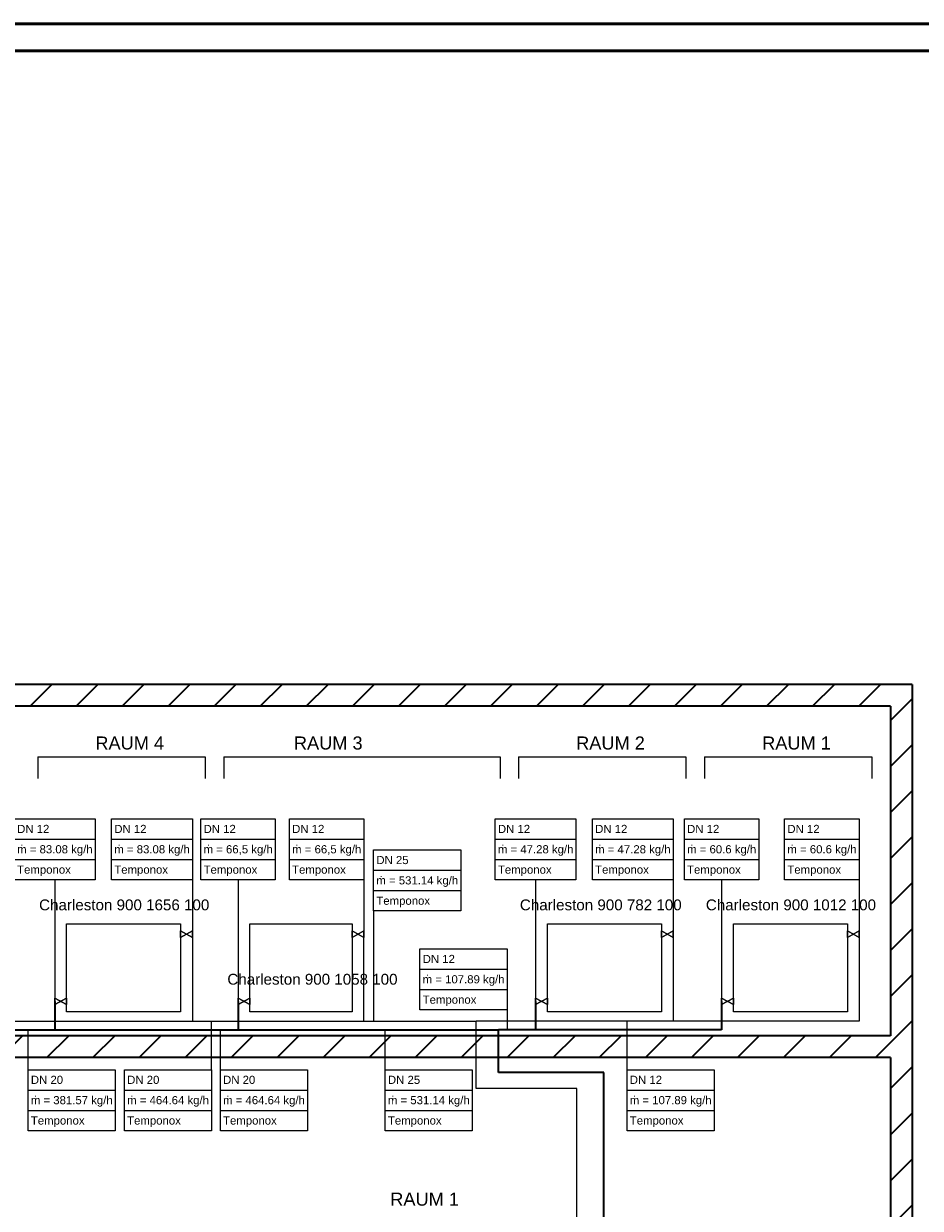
# Model space of a CAD drawing. Extents: x 635 to 1785, y -95 to 499.
# Tile 109 of 110: x 1360 to 1525, y 281 to 499. Entities that reach past the tile are written whole.
import ezdxf
from ezdxf.lldxf.tags import DXFTag

# ---------------------------------------------------------------- set-up
doc = ezdxf.new("R2010")
doc.units = 0
doc.layers.get('0').update_dxf_attribs({"lineweight": 35})
for name, color, linetype, lineweight, true_color in [('A_Wand_allgemein', 7, 'Continuous', 35, 0x585858), ('H_Ruecklauf', 5, 'Continuous', 35, 0x0000ff), ('H_Ruecklauf_Beschriftung', 5, 'Continuous', 18, 0x0000ff), ('H_Vorlauf', 1, 'Continuous', 25, 0xff0000), ('H_Vorlauf_Beschriftung', 1, 'Continuous', 18, 0xff0000), ('Heizkörper', 9, 'Continuous', 25, 0x808080), ('L_Klimageraet', 7, 'Continuous', 35, 0xababab), ('Rahmen', 7, 'Continuous', 35, 0x009900)]:
    doc.layers.add(name, color=color, linetype=linetype, lineweight=lineweight, true_color=true_color)
doc.layers.add('Raumnummerierung', color=7, linetype='Continuous', lineweight=18)
doc.layers.add('Symbole', color=7, linetype='Continuous', lineweight=13)
doc.styles.get("Standard").update_dxf_attribs({"font": 'arial.ttf'})
tags = doc.linetypes.add('fein_strichliert', pattern=[4, 1, -2, 1]).pattern_tags.tags
tags[8:9] = [DXFTag(74, 4), DXFTag(75, 0), DXFTag(340, '0'), DXFTag(46, 0.0), DXFTag(50, 0.0), DXFTag(44, 0.0), DXFTag(45, 0.0)]
tags[6:7] = [DXFTag(74, 4), DXFTag(75, 0), DXFTag(340, '0'), DXFTag(46, 0.0), DXFTag(50, 0.0), DXFTag(44, 0.0), DXFTag(45, 0.0)]
tags[4:5] = [DXFTag(74, 4), DXFTag(75, 0), DXFTag(340, '0'), DXFTag(46, 0.0), DXFTag(50, 0.0), DXFTag(44, 0.0), DXFTag(45, 0.0)]

# ---------------------------------------------------------------- blocks, each defined once
blk = doc.blocks.new('Wand-A06HSUGWNL', base_point=(1519.37, 40.91))
at = {"color": 0, "linetype": 'ByBlock', "lineweight": -2, "ltscale": 0.35}
for p, q in [((1523.37, 377.07), (1523.37, 40.91)), ((1519.37, 373.07), (1519.37, 312.29)), ((1519.37, 308.29), (1519.37, 227.36))]:
    blk.add_line(p, q, dxfattribs=at)
at = {"color": 0, "lineweight": -2}
for p, q in [((1519.37, 370.45), (1523.37, 374.45)), ((1519.37, 361.96), (1523.37, 365.96)), ((1519.37, 353.48), (1523.37, 357.48)), ((1519.37, 344.99), (1523.37, 348.99)), ((1519.37, 336.51), (1523.37, 340.51)), ((1519.37, 328.02), (1523.37, 332.02)), ((1519.37, 319.54), (1523.37, 323.54)), ((1519.37, 311.05), (1523.37, 315.05)), ((1519.37, 302.57), (1523.37, 306.57)), ((1519.37, 294.08), (1523.37, 298.08)), ((1519.37, 285.6), (1523.37, 289.6)), ((1519.37, 277.11), (1523.37, 281.11))]:
    blk.add_line(p, q, dxfattribs=at)
blk = doc.blocks.new('Wand-A06HSUHANL', base_point=(1139.1, 373.07))
at = {"color": 0, "linetype": 'ByBlock', "lineweight": -2, "ltscale": 0.35}
for p, q in [((1523.37, 377.07), (1139.1, 377.07)), ((1199.92, 373.07), (1139.1, 373.07)), ((1519.37, 373.07), (1203.92, 373.07))]:
    blk.add_line(p, q, dxfattribs=at)
at = {"color": 0, "lineweight": -2}
for p, q in [((1140.16, 373.07), (1144.16, 377.07)), ((1148.65, 373.07), (1152.65, 377.07)), ((1157.13, 373.07), (1161.13, 377.07)), ((1165.62, 373.07), (1169.62, 377.07)), ((1174.1, 373.07), (1178.1, 377.07)), ((1182.59, 373.07), (1186.59, 377.07)), ((1191.08, 373.07), (1195.08, 377.07)), ((1199.56, 373.07), (1203.56, 377.07)), ((1208.05, 373.07), (1212.05, 377.07)), ((1216.53, 373.07), (1220.53, 377.07)), ((1225.02, 373.07), (1229.02, 377.07)), ((1233.5, 373.07), (1237.5, 377.07)), ((1241.99, 373.07), (1245.99, 377.07)), ((1250.47, 373.07), (1254.47, 377.07)), ((1258.96, 373.07), (1262.96, 377.07)), ((1267.44, 373.07), (1271.44, 377.07)), ((1275.93, 373.07), (1279.93, 377.07)), ((1284.41, 373.07), (1288.41, 377.07)), ((1292.9, 373.07), (1296.9, 377.07)), ((1301.38, 373.07), (1305.38, 377.07)), ((1309.87, 373.07), (1313.87, 377.07)), ((1318.35, 373.07), (1322.35, 377.07)), ((1326.84, 373.07), (1330.84, 377.07)), ((1335.32, 373.07), (1339.32, 377.07)), ((1343.81, 373.07), (1347.81, 377.07)), ((1352.3, 373.07), (1356.3, 377.07)), ((1360.78, 373.07), (1364.78, 377.07)), ((1369.27, 373.07), (1373.27, 377.07)), ((1377.75, 373.07), (1381.75, 377.07)), ((1386.24, 373.07), (1390.24, 377.07)), ((1394.72, 373.07), (1398.72, 377.07)), ((1403.21, 373.07), (1407.21, 377.07)), ((1411.69, 373.07), (1415.69, 377.07)), ((1420.18, 373.07), (1424.18, 377.07)), ((1428.66, 373.07), (1432.66, 377.07)), ((1437.15, 373.07), (1441.15, 377.07)), ((1445.63, 373.07), (1449.63, 377.07)), ((1454.12, 373.07), (1458.12, 377.07)), ((1462.6, 373.07), (1466.6, 377.07)), ((1471.09, 373.07), (1475.09, 377.07)), ((1479.57, 373.07), (1483.57, 377.07)), ((1488.06, 373.07), (1492.06, 377.07)), ((1496.55, 373.07), (1500.55, 377.07)), ((1505.03, 373.07), (1509.03, 377.07)), ((1513.52, 373.07), (1517.52, 377.07))]:
    blk.add_line(p, q, dxfattribs=at)
blk = doc.blocks.new('Wand-A06HSUHENL', base_point=(1203.92, 308.29))
at = {"color": 0, "lineweight": -2}
for p, q in [((1203.92, 309.56), (1206.66, 312.29)), ((1211.14, 308.29), (1215.14, 312.29)), ((1219.63, 308.29), (1223.63, 312.29)), ((1228.11, 308.29), (1232.11, 312.29)), ((1236.6, 308.29), (1240.6, 312.29)), ((1245.08, 308.29), (1249.08, 312.29)), ((1253.57, 308.29), (1257.57, 312.29)), ((1262.05, 308.29), (1266.05, 312.29)), ((1270.54, 308.29), (1274.54, 312.29)), ((1279.03, 308.29), (1283.03, 312.29)), ((1287.51, 308.29), (1291.51, 312.29)), ((1296, 308.29), (1300, 312.29)), ((1304.48, 308.29), (1308.48, 312.29)), ((1312.97, 308.29), (1316.97, 312.29)), ((1321.45, 308.29), (1325.45, 312.29)), ((1329.94, 308.29), (1333.94, 312.29)), ((1338.42, 308.29), (1342.42, 312.29)), ((1346.91, 308.29), (1350.91, 312.29)), ((1355.39, 308.29), (1359.39, 312.29)), ((1363.88, 308.29), (1367.88, 312.29)), ((1372.36, 308.29), (1376.36, 312.29)), ((1380.85, 308.29), (1384.85, 312.29)), ((1389.33, 308.29), (1393.33, 312.29)), ((1397.82, 308.29), (1401.82, 312.29)), ((1406.3, 308.29), (1410.3, 312.29)), ((1414.79, 308.29), (1418.79, 312.29)), ((1423.27, 308.29), (1427.27, 312.29)), ((1431.76, 308.29), (1435.76, 312.29)), ((1440.25, 308.29), (1444.25, 312.29)), ((1448.73, 308.29), (1452.73, 312.29)), ((1457.22, 308.29), (1461.22, 312.29)), ((1465.7, 308.29), (1469.7, 312.29)), ((1474.19, 308.29), (1478.19, 312.29)), ((1482.67, 308.29), (1486.67, 312.29)), ((1491.16, 308.29), (1495.16, 312.29)), ((1499.64, 308.29), (1503.64, 312.29)), ((1508.13, 308.29), (1512.13, 312.29)), ((1516.61, 308.29), (1519.37, 311.05))]:
    blk.add_line(p, q, dxfattribs=at)
at = {"color": 0, "linetype": 'ByBlock', "lineweight": -2, "ltscale": 0.35}
for p, q in [((1519.37, 312.29), (1203.92, 312.29)), ((1519.37, 308.29), (1203.92, 308.29))]:
    blk.add_line(p, q, dxfattribs=at)
blk = doc.blocks.new('AutoCAD-Punkt-A06HSVMWNL', base_point=(1488.24, 318.66))
at = {"color": 0, "lineweight": -2}
blk.add_line((1488.24, 318.66), (1488.24, 318.66), dxfattribs=at)
blk = doc.blocks.new('AutoCAD-Punkt-A06HSVMYNL', base_point=(1488.24, 318.66))
at = {"color": 0, "lineweight": -2}
blk.add_line((1488.24, 318.66), (1488.24, 318.66), dxfattribs=at)
blk = doc.blocks.new('AutoCAD-Punkt-A06HSVN0NL', base_point=(1490.41, 318.66))
at = {"color": 0, "lineweight": -2}
blk.add_line((1490.41, 318.66), (1490.41, 318.66), dxfattribs=at)
blk = doc.blocks.new('Polygon-A06HSVN2NL', base_point=(1490.41, 316.74))
at = {"color": 0, "linetype": 'ByBlock', "lineweight": -2, "ltscale": 0.25}
for p, q in [((1490.41, 332.97), (1511.43, 332.97)), ((1490.41, 316.74), (1490.41, 332.97)), ((1511.43, 332.97), (1511.43, 316.74)), ((1511.43, 316.74), (1490.41, 316.74))]:
    blk.add_line(p, q, dxfattribs=at)
blk = doc.blocks.new('AutoCAD-Punkt-A06HSVN4NL', base_point=(1513.6, 331.05))
at = {"color": 0, "lineweight": -2}
blk.add_line((1513.6, 331.05), (1513.6, 331.05), dxfattribs=at)
blk = doc.blocks.new('AutoCAD-Punkt-A06HSVN6NL', base_point=(1513.6, 331.05))
at = {"color": 0, "lineweight": -2}
blk.add_line((1513.6, 331.05), (1513.6, 331.05), dxfattribs=at)
blk = doc.blocks.new('AutoCAD-Punkt-A06HSVN8NL', base_point=(1511.43, 331.05))
at = {"color": 0, "lineweight": -2}
blk.add_line((1511.43, 331.05), (1511.43, 331.05), dxfattribs=at)
blk = doc.blocks.new('AutoCAD-Punkt-A06HSVNANL', base_point=(1453.96, 318.66))
at = {"color": 0, "lineweight": -2}
blk.add_line((1453.96, 318.66), (1453.96, 318.66), dxfattribs=at)
blk = doc.blocks.new('AutoCAD-Punkt-A06HSVNCNL', base_point=(1453.96, 318.66))
at = {"color": 0, "lineweight": -2}
blk.add_line((1453.96, 318.66), (1453.96, 318.66), dxfattribs=at)
blk = doc.blocks.new('AutoCAD-Punkt-A06HSVNENL', base_point=(1456.12, 318.66))
at = {"color": 0, "lineweight": -2}
blk.add_line((1456.12, 318.66), (1456.12, 318.66), dxfattribs=at)
blk = doc.blocks.new('Polygon-A06HSVNGNL', base_point=(1456.12, 316.74))
at = {"color": 0, "linetype": 'ByBlock', "lineweight": -2, "ltscale": 0.25}
for p, q in [((1456.12, 332.97), (1477.14, 332.97)), ((1456.12, 316.74), (1456.12, 332.97)), ((1477.14, 332.97), (1477.14, 316.74)), ((1477.14, 316.74), (1456.12, 316.74))]:
    blk.add_line(p, q, dxfattribs=at)
blk = doc.blocks.new('AutoCAD-Punkt-A06HSVNINL', base_point=(1479.31, 331.05))
at = {"color": 0, "lineweight": -2}
blk.add_line((1479.31, 331.05), (1479.31, 331.05), dxfattribs=at)
blk = doc.blocks.new('AutoCAD-Punkt-A06HSVNKNL', base_point=(1479.31, 331.05))
at = {"color": 0, "lineweight": -2}
blk.add_line((1479.31, 331.05), (1479.31, 331.05), dxfattribs=at)
blk = doc.blocks.new('AutoCAD-Punkt-A06HSVNMNL', base_point=(1477.14, 331.05))
at = {"color": 0, "lineweight": -2}
blk.add_line((1477.14, 331.05), (1477.14, 331.05), dxfattribs=at)
blk = doc.blocks.new('AutoCAD-Punkt-A06HSVNONL', base_point=(1399.11, 318.66))
at = {"color": 0, "lineweight": -2}
blk.add_line((1399.11, 318.66), (1399.11, 318.66), dxfattribs=at)
blk = doc.blocks.new('AutoCAD-Punkt-A06HSVNQNL', base_point=(1399.11, 318.66))
at = {"color": 0, "lineweight": -2}
blk.add_line((1399.11, 318.66), (1399.11, 318.66), dxfattribs=at)
blk = doc.blocks.new('AutoCAD-Punkt-A06HSVNSNL', base_point=(1401.27, 318.66))
at = {"color": 0, "lineweight": -2}
blk.add_line((1401.27, 318.66), (1401.27, 318.66), dxfattribs=at)
blk = doc.blocks.new('AutoCAD-Punkt-A06HSVNUNL', base_point=(1422.29, 331.05))
at = {"color": 0, "lineweight": -2}
blk.add_line((1422.29, 331.05), (1422.29, 331.05), dxfattribs=at)
blk = doc.blocks.new('AutoCAD-Punkt-A06HSVNWNL', base_point=(1422.29, 331.05))
at = {"color": 0, "lineweight": -2}
blk.add_line((1422.29, 331.05), (1422.29, 331.05), dxfattribs=at)
blk = doc.blocks.new('AutoCAD-Punkt-A06HSVNYNL', base_point=(1420.12, 331.05))
at = {"color": 0, "lineweight": -2}
blk.add_line((1420.12, 331.05), (1420.12, 331.05), dxfattribs=at)
blk = doc.blocks.new('AutoCAD-Punkt-A06HSVO0NL', base_point=(1399.11, 318.66))
at = {"color": 0, "lineweight": -2}
blk.add_line((1399.11, 318.66), (1399.11, 318.66), dxfattribs=at)
blk = doc.blocks.new('AutoCAD-Punkt-A06HSVO2NL', base_point=(1399.11, 318.66))
at = {"color": 0, "lineweight": -2}
blk.add_line((1399.11, 318.66), (1399.11, 318.66), dxfattribs=at)
blk = doc.blocks.new('AutoCAD-Punkt-A06HSVO4NL', base_point=(1401.27, 318.66))
at = {"color": 0, "lineweight": -2}
blk.add_line((1401.27, 318.66), (1401.27, 318.66), dxfattribs=at)
blk = doc.blocks.new('Polygon-A06HSVO6NL', base_point=(1401.27, 316.74))
at = {"color": 0, "linetype": 'ByBlock', "lineweight": -2, "ltscale": 0.25}
for p, q in [((1401.27, 332.97), (1420.12, 332.97)), ((1401.27, 316.74), (1401.27, 332.97)), ((1420.12, 332.97), (1420.12, 316.74)), ((1420.12, 316.74), (1401.27, 316.74))]:
    blk.add_line(p, q, dxfattribs=at)
blk = doc.blocks.new('AutoCAD-Punkt-A06HSVO8NL', base_point=(1422.29, 331.05))
at = {"color": 0, "lineweight": -2}
blk.add_line((1422.29, 331.05), (1422.29, 331.05), dxfattribs=at)
blk = doc.blocks.new('AutoCAD-Punkt-A06HSVOANL', base_point=(1422.29, 331.05))
at = {"color": 0, "lineweight": -2}
blk.add_line((1422.29, 331.05), (1422.29, 331.05), dxfattribs=at)
blk = doc.blocks.new('AutoCAD-Punkt-A06HSVOCNL', base_point=(1420.12, 331.05))
at = {"color": 0, "lineweight": -2}
blk.add_line((1420.12, 331.05), (1420.12, 331.05), dxfattribs=at)
blk = doc.blocks.new('AutoCAD-Punkt-A06HSVOENL', base_point=(1365.32, 318.66))
at = {"color": 0, "lineweight": -2}
blk.add_line((1365.32, 318.66), (1365.32, 318.66), dxfattribs=at)
blk = doc.blocks.new('AutoCAD-Punkt-A06HSVOGNL', base_point=(1365.32, 318.66))
at = {"color": 0, "lineweight": -2}
blk.add_line((1365.32, 318.66), (1365.32, 318.66), dxfattribs=at)
blk = doc.blocks.new('AutoCAD-Punkt-A06HSVOINL', base_point=(1367.49, 318.66))
at = {"color": 0, "lineweight": -2}
blk.add_line((1367.49, 318.66), (1367.49, 318.66), dxfattribs=at)
blk = doc.blocks.new('Polygon-A06HSVOKNL', base_point=(1367.49, 316.74))
at = {"color": 0, "linetype": 'ByBlock', "lineweight": -2, "ltscale": 0.25}
for p, q in [((1367.49, 332.97), (1388.51, 332.97)), ((1367.49, 316.74), (1367.49, 332.97)), ((1388.51, 332.97), (1388.51, 316.74)), ((1388.51, 316.74), (1367.49, 316.74))]:
    blk.add_line(p, q, dxfattribs=at)
blk = doc.blocks.new('AutoCAD-Punkt-A06HSVOMNL', base_point=(1390.68, 331.05))
at = {"color": 0, "lineweight": -2}
blk.add_line((1390.68, 331.05), (1390.68, 331.05), dxfattribs=at)
blk = doc.blocks.new('AutoCAD-Punkt-A06HSVOONL', base_point=(1390.68, 331.05))
at = {"color": 0, "lineweight": -2}
blk.add_line((1390.68, 331.05), (1390.68, 331.05), dxfattribs=at)
blk = doc.blocks.new('AutoCAD-Punkt-A06HSVOQNL', base_point=(1388.51, 331.05))
at = {"color": 0, "lineweight": -2}
blk.add_line((1388.51, 331.05), (1388.51, 331.05), dxfattribs=at)
blk = doc.blocks.new('Bauteilbeschriftung-A06HSVQWNL', base_point=(1357.88, 318.66))
at = {"color": 0, "lineweight": -2}
for p, q in [((1357.88, 352.33), (1372.77, 352.33)), ((1357.88, 341.08), (1357.88, 352.33)), ((1372.77, 352.33), (1372.77, 341.08)), ((1357.88, 348.58), (1372.77, 348.58)), ((1357.88, 344.83), (1372.77, 344.83)), ((1372.77, 341.08), (1357.88, 341.08))]:
    blk.add_line(p, q, dxfattribs=at)
at = {"color": 0, "linetype": 'ByBlock', "lineweight": -2, "ltscale": 0.18}
blk.add_line((1365.32, 341.08), (1365.32, 318.66), dxfattribs=at)
at = {"color": 0, "linetype": 'ByBlock', "lineweight": -2, "ltscale": 0.18, "char_height": 1.5, "attachment_point": 1}
for s, insert in [('{\\fArial;DN 12}', (1358.38, 351.2)), ('{\\fArial;ṁ = 83.08 kg/h}', (1358.38, 347.45)), ('{\\fArial;Temponox}', (1358.38, 343.7))]:
    blk.add_mtext(s, dxfattribs=dict(at, insert=insert))
blk = doc.blocks.new('Bauteilbeschriftung-A06HSVQYNL', base_point=(1375.79, 331.05))
at = {"color": 0, "lineweight": -2}
for p, q in [((1375.79, 352.33), (1390.68, 352.33)), ((1375.79, 341.08), (1375.79, 352.33)), ((1390.68, 352.33), (1390.68, 341.08)), ((1375.79, 348.58), (1390.68, 348.58)), ((1375.79, 344.83), (1390.68, 344.83)), ((1390.68, 341.08), (1375.79, 341.08))]:
    blk.add_line(p, q, dxfattribs=at)
at = {"color": 0, "linetype": 'ByBlock', "lineweight": -2, "ltscale": 0.18}
blk.add_line((1390.68, 341.08), (1390.68, 331.05), dxfattribs=at)
at = {"color": 0, "linetype": 'ByBlock', "lineweight": -2, "ltscale": 0.18, "char_height": 1.5, "attachment_point": 1}
for s, insert in [('{\\fArial;DN 12}', (1376.29, 351.2)), ('{\\fArial;ṁ = 83.08 kg/h}', (1376.29, 347.45)), ('{\\fArial;Temponox}', (1376.29, 343.7))]:
    blk.add_mtext(s, dxfattribs=dict(at, insert=insert))
blk = doc.blocks.new('Bauteilbeschriftung-A06HSVR0NL', base_point=(1392.25, 319.26))
at = {"color": 0, "lineweight": -2}
for p, q in [((1392.25, 352.33), (1405.97, 352.33)), ((1392.25, 341.08), (1392.25, 352.33)), ((1405.97, 352.33), (1405.97, 341.08)), ((1392.25, 348.58), (1405.97, 348.58)), ((1392.25, 344.83), (1405.97, 344.83)), ((1405.97, 341.08), (1392.25, 341.08))]:
    blk.add_line(p, q, dxfattribs=at)
at = {"color": 0, "linetype": 'ByBlock', "lineweight": -2, "ltscale": 0.18}
blk.add_line((1399.11, 341.08), (1399.11, 319.26), dxfattribs=at)
at = {"color": 0, "linetype": 'ByBlock', "lineweight": -2, "ltscale": 0.18, "char_height": 1.5, "attachment_point": 1}
for s, insert in [('{\\fArial;DN 12}', (1392.75, 351.2)), ('{\\fArial;ṁ = 66,5 kg/h}', (1392.75, 347.45)), ('{\\fArial;Temponox}', (1392.75, 343.7))]:
    blk.add_mtext(s, dxfattribs=dict(at, insert=insert))
blk = doc.blocks.new('Bauteilbeschriftung-A06HSVR2NL', base_point=(1408.57, 331.05))
at = {"color": 0, "lineweight": -2}
for p, q in [((1408.57, 352.33), (1422.29, 352.33)), ((1408.57, 341.08), (1408.57, 352.33)), ((1422.29, 352.33), (1422.29, 341.08)), ((1408.57, 348.58), (1422.29, 348.58)), ((1408.57, 344.83), (1422.29, 344.83)), ((1422.29, 341.08), (1408.57, 341.08))]:
    blk.add_line(p, q, dxfattribs=at)
at = {"color": 0, "linetype": 'ByBlock', "lineweight": -2, "ltscale": 0.18}
blk.add_line((1422.29, 341.08), (1422.29, 331.05), dxfattribs=at)
at = {"color": 0, "linetype": 'ByBlock', "lineweight": -2, "ltscale": 0.18, "char_height": 1.5, "attachment_point": 1}
for s, insert in [('{\\fArial;DN 12}', (1409.07, 351.2)), ('{\\fArial;ṁ = 66,5 kg/h}', (1409.07, 347.45)), ('{\\fArial;Temponox}', (1409.07, 343.7))]:
    blk.add_mtext(s, dxfattribs=dict(at, insert=insert))
blk = doc.blocks.new('Bauteilbeschriftung-A06HSVR8NL', base_point=(1446.51, 318.66))
at = {"color": 0, "lineweight": -2}
for p, q in [((1446.51, 352.33), (1461.4, 352.33)), ((1446.51, 341.08), (1446.51, 352.33)), ((1461.4, 352.33), (1461.4, 341.08)), ((1446.51, 348.58), (1461.4, 348.58)), ((1446.51, 344.83), (1461.4, 344.83)), ((1461.4, 341.08), (1446.51, 341.08))]:
    blk.add_line(p, q, dxfattribs=at)
at = {"color": 0, "linetype": 'ByBlock', "lineweight": -2, "ltscale": 0.18}
blk.add_line((1453.96, 341.08), (1453.96, 318.66), dxfattribs=at)
at = {"color": 0, "linetype": 'ByBlock', "lineweight": -2, "ltscale": 0.18, "char_height": 1.5, "attachment_point": 1}
for s, insert in [('{\\fArial;DN 12}', (1447.01, 351.2)), ('{\\fArial;ṁ = 47.28 kg/h}', (1447.01, 347.45)), ('{\\fArial;Temponox}', (1447.01, 343.7))]:
    blk.add_mtext(s, dxfattribs=dict(at, insert=insert))
blk = doc.blocks.new('Bauteilbeschriftung-A06HSVRANL', base_point=(1464.43, 331.05))
at = {"color": 0, "lineweight": -2}
for p, q in [((1464.43, 352.33), (1479.31, 352.33)), ((1464.43, 341.08), (1464.43, 352.33)), ((1479.31, 352.33), (1479.31, 341.08)), ((1464.43, 348.58), (1479.31, 348.58)), ((1464.43, 344.83), (1479.31, 344.83)), ((1479.31, 341.08), (1464.43, 341.08))]:
    blk.add_line(p, q, dxfattribs=at)
at = {"color": 0, "linetype": 'ByBlock', "lineweight": -2, "ltscale": 0.18}
blk.add_line((1479.31, 341.08), (1479.31, 331.05), dxfattribs=at)
at = {"color": 0, "linetype": 'ByBlock', "lineweight": -2, "ltscale": 0.18, "char_height": 1.5, "attachment_point": 1}
for s, insert in [('{\\fArial;DN 12}', (1464.93, 351.2)), ('{\\fArial;ṁ = 47.28 kg/h}', (1464.93, 347.45)), ('{\\fArial;Temponox}', (1464.93, 343.7))]:
    blk.add_mtext(s, dxfattribs=dict(at, insert=insert))
blk = doc.blocks.new('Bauteilbeschriftung-A06HSVRCNL', base_point=(1481.38, 318.66))
at = {"color": 0, "lineweight": -2}
for p, q in [((1481.38, 352.33), (1495.1, 352.33)), ((1481.38, 341.08), (1481.38, 352.33)), ((1495.1, 352.33), (1495.1, 341.08)), ((1481.38, 348.58), (1495.1, 348.58)), ((1481.38, 344.83), (1495.1, 344.83)), ((1495.1, 341.08), (1481.38, 341.08))]:
    blk.add_line(p, q, dxfattribs=at)
at = {"color": 0, "linetype": 'ByBlock', "lineweight": -2, "ltscale": 0.18}
blk.add_line((1488.24, 341.08), (1488.24, 318.66), dxfattribs=at)
at = {"color": 0, "linetype": 'ByBlock', "lineweight": -2, "ltscale": 0.18, "char_height": 1.5, "attachment_point": 1}
for s, insert in [('{\\fArial;DN 12}', (1481.88, 351.2)), ('{\\fArial;ṁ = 60.6 kg/h}', (1481.88, 347.45)), ('{\\fArial;Temponox}', (1481.88, 343.7))]:
    blk.add_mtext(s, dxfattribs=dict(at, insert=insert))
blk = doc.blocks.new('Bauteilbeschriftung-A06HSVRENL', base_point=(1499.87, 331.05))
at = {"color": 0, "lineweight": -2}
for p, q in [((1499.87, 352.33), (1513.6, 352.33)), ((1499.87, 341.08), (1499.87, 352.33)), ((1513.6, 352.33), (1513.6, 341.08)), ((1499.87, 348.58), (1513.6, 348.58)), ((1499.87, 344.83), (1513.6, 344.83)), ((1513.6, 341.08), (1499.87, 341.08))]:
    blk.add_line(p, q, dxfattribs=at)
at = {"color": 0, "linetype": 'ByBlock', "lineweight": -2, "ltscale": 0.18}
blk.add_line((1513.6, 341.08), (1513.6, 331.05), dxfattribs=at)
at = {"color": 0, "linetype": 'ByBlock', "lineweight": -2, "ltscale": 0.18, "char_height": 1.5, "attachment_point": 1}
for s, insert in [('{\\fArial;DN 12}', (1500.37, 351.2)), ('{\\fArial;ṁ = 60.6 kg/h}', (1500.37, 347.45)), ('{\\fArial;Temponox}', (1500.37, 343.7))]:
    blk.add_mtext(s, dxfattribs=dict(at, insert=insert))
blk = doc.blocks.new('Bauteilbeschriftung-A06HSVRGNL', base_point=(1470.82, 294.82))
at = {"color": 0, "linetype": 'ByBlock', "lineweight": -2, "ltscale": 0.18}
blk.add_line((1470.82, 300.45), (1470.82, 315.04), dxfattribs=at)
at = {"color": 0, "lineweight": -2}
for p, q in [((1470.82, 306.07), (1486.87, 306.07)), ((1470.82, 294.82), (1470.82, 306.07)), ((1486.87, 306.07), (1486.87, 294.82)), ((1470.82, 302.32), (1486.87, 302.32)), ((1470.82, 298.57), (1486.87, 298.57)), ((1486.87, 294.82), (1470.82, 294.82))]:
    blk.add_line(p, q, dxfattribs=at)
at = {"color": 0, "linetype": 'ByBlock', "lineweight": -2, "ltscale": 0.18, "char_height": 1.5, "attachment_point": 1}
for s, insert in [('{\\fArial;DN 12}', (1471.32, 304.95)), ('{\\fArial;ṁ = 107.89 kg/h}', (1471.32, 301.2)), ('{\\fArial;Temponox}', (1471.32, 297.45))]:
    blk.add_mtext(s, dxfattribs=dict(at, insert=insert))
blk = doc.blocks.new('Bauteilbeschriftung-A06HSVRINL', base_point=(1432.64, 313.41))
at = {"color": 0, "lineweight": -2}
for p, q in [((1432.64, 328.36), (1448.69, 328.36)), ((1432.64, 317.11), (1432.64, 328.36)), ((1448.69, 328.36), (1448.69, 317.11)), ((1432.64, 324.61), (1448.69, 324.61)), ((1432.64, 320.86), (1448.69, 320.86)), ((1448.69, 317.11), (1432.64, 317.11))]:
    blk.add_line(p, q, dxfattribs=at)
at = {"color": 0, "linetype": 'ByBlock', "lineweight": -2, "ltscale": 0.18}
blk.add_line((1448.69, 322.73), (1448.69, 313.41), dxfattribs=at)
at = {"color": 0, "linetype": 'ByBlock', "lineweight": -2, "ltscale": 0.18, "char_height": 1.5, "attachment_point": 1}
for s, insert in [('{\\fArial;DN 12}', (1433.14, 327.23)), ('{\\fArial;ṁ = 107.89 kg/h}', (1433.14, 323.48)), ('{\\fArial;Temponox}', (1433.14, 319.73))]:
    blk.add_mtext(s, dxfattribs=dict(at, insert=insert))
blk = doc.blocks.new('Bauteilbeschriftung-A06HSVRKNL', base_point=(1426.23, 294.82))
at = {"color": 0, "linetype": 'ByBlock', "lineweight": -2, "ltscale": 0.18}
blk.add_line((1426.23, 306.07), (1426.23, 313.41), dxfattribs=at)
at = {"color": 0, "lineweight": -2}
for p, q in [((1426.23, 306.07), (1442.28, 306.07)), ((1426.23, 294.82), (1426.23, 306.07)), ((1442.28, 306.07), (1442.28, 294.82)), ((1426.23, 302.32), (1442.28, 302.32)), ((1426.23, 298.57), (1442.28, 298.57)), ((1442.28, 294.82), (1426.23, 294.82))]:
    blk.add_line(p, q, dxfattribs=at)
at = {"color": 0, "linetype": 'ByBlock', "lineweight": -2, "ltscale": 0.18, "char_height": 1.5, "attachment_point": 1}
for s, insert in [('{\\fArial;DN 25}', (1426.73, 304.95)), ('{\\fArial;ṁ = 531.14 kg/h}', (1426.73, 301.2)), ('{\\fArial;Temponox}', (1426.73, 297.45))]:
    blk.add_mtext(s, dxfattribs=dict(at, insert=insert))
blk = doc.blocks.new('Bauteilbeschriftung-A06HSVRSNL', base_point=(1360.41, 294.82))
at = {"color": 0, "linetype": 'ByBlock', "lineweight": -2, "ltscale": 0.18}
blk.add_line((1360.41, 300.45), (1360.41, 313.41), dxfattribs=at)
at = {"color": 0, "lineweight": -2}
for p, q in [((1360.41, 306.07), (1376.46, 306.07)), ((1360.41, 294.82), (1360.41, 306.07)), ((1376.46, 306.07), (1376.46, 294.82)), ((1360.41, 302.32), (1376.46, 302.32)), ((1360.41, 298.57), (1376.46, 298.57)), ((1376.46, 294.82), (1360.41, 294.82))]:
    blk.add_line(p, q, dxfattribs=at)
at = {"color": 0, "linetype": 'ByBlock', "lineweight": -2, "ltscale": 0.18, "char_height": 1.5, "attachment_point": 1}
for s, insert in [('{\\fArial;DN 20}', (1360.91, 304.95)), ('{\\fArial;ṁ = 381.57 kg/h}', (1360.91, 301.2)), ('{\\fArial;Temponox}', (1360.91, 297.45))]:
    blk.add_mtext(s, dxfattribs=dict(at, insert=insert))
blk = doc.blocks.new('Bauteilbeschriftung-A06HSVRUNL', base_point=(1378.16, 294.82))
at = {"color": 0, "linetype": 'ByBlock', "lineweight": -2, "ltscale": 0.18}
blk.add_line((1394.21, 306.07), (1394.21, 315.04), dxfattribs=at)
at = {"color": 0, "lineweight": -2}
for p, q in [((1378.16, 306.07), (1394.21, 306.07)), ((1378.16, 294.82), (1378.16, 306.07)), ((1394.21, 306.07), (1394.21, 294.82)), ((1378.16, 302.32), (1394.21, 302.32)), ((1378.16, 298.57), (1394.21, 298.57)), ((1394.21, 294.82), (1378.16, 294.82))]:
    blk.add_line(p, q, dxfattribs=at)
at = {"color": 0, "linetype": 'ByBlock', "lineweight": -2, "ltscale": 0.18, "char_height": 1.5, "attachment_point": 1}
for s, insert in [('{\\fArial;DN 20}', (1378.66, 304.95)), ('{\\fArial;ṁ = 464.64 kg/h}', (1378.66, 301.2)), ('{\\fArial;Temponox}', (1378.66, 297.45))]:
    blk.add_mtext(s, dxfattribs=dict(at, insert=insert))
blk = doc.blocks.new('Bauteilbeschriftung-A06HSVRWNL', base_point=(1395.84, 294.82))
at = {"color": 0, "linetype": 'ByBlock', "lineweight": -2, "ltscale": 0.18}
blk.add_line((1395.84, 300.45), (1395.84, 313.41), dxfattribs=at)
at = {"color": 0, "lineweight": -2}
for p, q in [((1395.84, 306.07), (1411.9, 306.07)), ((1395.84, 294.82), (1395.84, 306.07)), ((1411.9, 306.07), (1411.9, 294.82)), ((1395.84, 302.32), (1411.9, 302.32)), ((1395.84, 298.57), (1411.9, 298.57)), ((1411.9, 294.82), (1395.84, 294.82))]:
    blk.add_line(p, q, dxfattribs=at)
at = {"color": 0, "linetype": 'ByBlock', "lineweight": -2, "ltscale": 0.18, "char_height": 1.5, "attachment_point": 1}
for s, insert in [('{\\fArial;DN 20}', (1396.34, 304.95)), ('{\\fArial;ṁ = 464.64 kg/h}', (1396.34, 301.2)), ('{\\fArial;Temponox}', (1396.34, 297.45))]:
    blk.add_mtext(s, dxfattribs=dict(at, insert=insert))
blk = doc.blocks.new('Bauteilbeschriftung-A06HSVRYNL', base_point=(1424.1, 315.04))
at = {"color": 0, "lineweight": -2}
for p, q in [((1424.1, 346.59), (1440.15, 346.59)), ((1424.1, 335.34), (1424.1, 346.59)), ((1440.15, 346.59), (1440.15, 335.34)), ((1424.1, 342.84), (1440.15, 342.84)), ((1424.1, 339.09), (1440.15, 339.09)), ((1440.15, 335.34), (1424.1, 335.34))]:
    blk.add_line(p, q, dxfattribs=at)
at = {"color": 0, "linetype": 'ByBlock', "lineweight": -2, "ltscale": 0.18}
blk.add_line((1424.1, 335.34), (1424.1, 315.04), dxfattribs=at)
at = {"color": 0, "linetype": 'ByBlock', "lineweight": -2, "ltscale": 0.18, "char_height": 1.5, "attachment_point": 1}
for s, insert in [('{\\fArial;DN 25}', (1424.6, 345.47)), ('{\\fArial;ṁ = 531.14 kg/h}', (1424.6, 341.72)), ('{\\fArial;Temponox}', (1424.6, 337.97))]:
    blk.add_mtext(s, dxfattribs=dict(at, insert=insert))
blk = doc.blocks.new('Teilstrecke-A06HSVXGNL', base_point=(1442.84, 66.39))
at = {"color": 0, "linetype": 'ByBlock', "lineweight": -2, "ltscale": 0.25}
for p, q in [((1442.99, 302.57), (1442.99, 315.04)), ((1461.54, 302.57), (1442.99, 302.57)), ((1461.54, 73.7), (1461.54, 302.57))]:
    blk.add_line(p, q, dxfattribs=at)
blk = doc.blocks.new('Teilstrecke-A06HSVYGNL', base_point=(1446.96, 65.51))
at = {"color": 0, "linetype": 'ByBlock', "lineweight": -2, "ltscale": 0.35}
for p, q in [((1447.11, 305.57), (1447.11, 313.41)), ((1466.54, 305.57), (1447.11, 305.57)), ((1466.54, 73.7), (1466.54, 305.57))]:
    blk.add_line(p, q, dxfattribs=at)

msp = doc.modelspace()

# ---------------------------------------------------------------- linework, layer by layer
at = {"layer": 'H_Ruecklauf', "linetype": 'fein_strichliert', "ltscale": 0.35}
for p, q in [((1365.32, 318.66), (1365.32, 313.41)), ((1399.11, 318.66), (1399.11, 313.41)), ((1399.11, 318.66), (1399.11, 313.41)), ((1453.96, 318.66), (1453.96, 313.41)), ((1488.24, 318.66), (1488.24, 313.41)), ((1214.85, 313.41), (1447.11, 313.41)), ((1488.24, 313.41), (1447.11, 313.41))]:
    msp.add_line(p, q, dxfattribs=at)
at = {"layer": 'H_Vorlauf', "ltscale": 0.25}
for p, q in [((1390.68, 331.05), (1390.68, 315.04)), ((1422.29, 315.04), (1422.29, 331.05)), ((1422.29, 315.04), (1422.29, 331.05)), ((1479.31, 331.05), (1479.31, 315.04)), ((1513.6, 331.05), (1513.6, 315.04)), ((1240.21, 315.04), (1442.99, 315.04)), ((1513.6, 315.04), (1442.99, 315.04))]:
    msp.add_line(p, q, dxfattribs=at)
at = {"layer": 'Rahmen', "lineweight": 50, "ltscale": 0.5}
for points in [[(1785.06, -95.11), (1785.06, 498.89), (635.06, 498.89), (635.06, -95.11), (1435.06, -95.11), (1685.06, -95.11), (1785.06, -95.11)], [(1780.06, -90.11), (1780.06, 493.89), (660.06, 493.89), (660.06, -90.11), (1430.06, -90.11), (1680.06, -90.11), (1780.06, -90.11)]]:
    msp.add_lwpolyline(points, close=True, dxfattribs=at)
at = {"layer": 'Raumnummerierung', "ltscale": 0.18}
for p, q in [((1362.18, 363.76), (1393.05, 363.76)), ((1362.18, 363.76), (1362.18, 359.76)), ((1393.05, 363.76), (1393.05, 359.76)), ((1396.47, 363.76), (1447.4, 363.76)), ((1396.47, 363.76), (1396.47, 359.76)), ((1447.4, 363.76), (1447.4, 359.76)), ((1450.82, 363.76), (1481.68, 363.76)), ((1450.82, 363.76), (1450.82, 359.76)), ((1481.68, 363.76), (1481.68, 359.76)), ((1485.1, 363.76), (1515.97, 363.76)), ((1485.1, 363.76), (1485.1, 359.76)), ((1515.97, 363.76), (1515.97, 359.76))]:
    msp.add_line(p, q, dxfattribs=at)
at = {"layer": 'Symbole', "color": 7, "linetype": 'Continuous', "ltscale": 0.00793}
for p, q in [((1390.68, 330.45), (1388.51, 331.65)), ((1388.51, 331.65), (1388.51, 331.65)), ((1388.51, 331.65), (1390.68, 330.45)), ((1388.51, 330.45), (1390.68, 331.65)), ((1390.68, 331.65), (1388.51, 330.45)), ((1388.51, 331.65), (1388.51, 330.45)), ((1388.51, 330.45), (1388.51, 331.65)), ((1388.51, 331.65), (1388.51, 331.65)), ((1388.51, 330.45), (1388.51, 330.45)), ((1388.51, 330.45), (1388.51, 330.45)), ((1390.68, 331.65), (1390.68, 330.45)), ((1390.68, 330.45), (1390.68, 331.65)), ((1390.68, 331.65), (1390.68, 331.65)), ((1390.68, 331.65), (1390.68, 331.65)), ((1390.68, 330.45), (1390.68, 330.45)), ((1390.68, 330.45), (1390.68, 330.45)), ((1422.29, 330.45), (1420.12, 331.65)), ((1420.12, 331.65), (1420.12, 331.65)), ((1420.12, 331.65), (1422.29, 330.45)), ((1420.12, 330.45), (1422.29, 331.65)), ((1422.29, 331.65), (1420.12, 330.45)), ((1420.12, 331.65), (1420.12, 330.45)), ((1420.12, 330.45), (1420.12, 331.65)), ((1420.12, 331.65), (1420.12, 331.65)), ((1422.29, 330.45), (1420.12, 331.65)), ((1420.12, 331.65), (1420.12, 331.65)), ((1420.12, 331.65), (1422.29, 330.45)), ((1420.12, 330.45), (1422.29, 331.65)), ((1422.29, 331.65), (1420.12, 330.45)), ((1420.12, 331.65), (1420.12, 330.45)), ((1420.12, 330.45), (1420.12, 331.65)), ((1420.12, 331.65), (1420.12, 331.65)), ((1420.12, 330.45), (1420.12, 330.45)), ((1420.12, 330.45), (1420.12, 330.45)), ((1420.12, 330.45), (1420.12, 330.45)), ((1420.12, 330.45), (1420.12, 330.45)), ((1422.29, 331.65), (1422.29, 330.45)), ((1422.29, 330.45), (1422.29, 331.65)), ((1422.29, 331.65), (1422.29, 331.65)), ((1422.29, 331.65), (1422.29, 331.65)), ((1422.29, 331.65), (1422.29, 330.45)), ((1422.29, 330.45), (1422.29, 331.65)), ((1422.29, 331.65), (1422.29, 331.65)), ((1422.29, 331.65), (1422.29, 331.65)), ((1422.29, 330.45), (1422.29, 330.45)), ((1422.29, 330.45), (1422.29, 330.45)), ((1422.29, 330.45), (1422.29, 330.45)), ((1422.29, 330.45), (1422.29, 330.45)), ((1479.31, 330.45), (1477.14, 331.65)), ((1477.14, 331.65), (1477.14, 331.65)), ((1477.14, 331.65), (1479.31, 330.45)), ((1477.14, 330.45), (1479.31, 331.65)), ((1479.31, 331.65), (1477.14, 330.45)), ((1477.14, 331.65), (1477.14, 330.45)), ((1477.14, 330.45), (1477.14, 331.65)), ((1477.14, 331.65), (1477.14, 331.65)), ((1477.14, 330.45), (1477.14, 330.45)), ((1477.14, 330.45), (1477.14, 330.45)), ((1479.31, 331.65), (1479.31, 330.45)), ((1479.31, 330.45), (1479.31, 331.65)), ((1479.31, 331.65), (1479.31, 331.65)), ((1479.31, 331.65), (1479.31, 331.65)), ((1479.31, 330.45), (1479.31, 330.45)), ((1479.31, 330.45), (1479.31, 330.45)), ((1513.6, 330.45), (1511.43, 331.65)), ((1511.43, 331.65), (1511.43, 331.65)), ((1511.43, 331.65), (1513.6, 330.45)), ((1511.43, 330.45), (1513.6, 331.65)), ((1513.6, 331.65), (1511.43, 330.45)), ((1511.43, 331.65), (1511.43, 330.45)), ((1511.43, 330.45), (1511.43, 331.65)), ((1511.43, 331.65), (1511.43, 331.65)), ((1511.43, 330.45), (1511.43, 330.45)), ((1511.43, 330.45), (1511.43, 330.45)), ((1513.6, 331.65), (1513.6, 330.45)), ((1513.6, 330.45), (1513.6, 331.65)), ((1513.6, 331.65), (1513.6, 331.65)), ((1513.6, 331.65), (1513.6, 331.65)), ((1513.6, 330.45), (1513.6, 330.45)), ((1513.6, 330.45), (1513.6, 330.45)), ((1365.32, 318.06), (1365.32, 319.26)), ((1365.32, 319.26), (1365.32, 319.26)), ((1365.32, 319.26), (1365.32, 318.06)), ((1365.32, 319.26), (1367.49, 318.06)), ((1367.49, 318.06), (1365.32, 319.26)), ((1365.32, 319.26), (1365.32, 319.26)), ((1367.49, 319.26), (1365.32, 318.06)), ((1365.32, 318.06), (1367.49, 319.26)), ((1367.49, 318.06), (1367.49, 319.26)), ((1367.49, 319.26), (1367.49, 319.26)), ((1367.49, 319.26), (1367.49, 318.06)), ((1367.49, 319.26), (1367.49, 319.26)), ((1399.11, 318.06), (1399.11, 319.26)), ((1399.11, 319.26), (1399.11, 319.26)), ((1399.11, 319.26), (1399.11, 318.06)), ((1399.11, 319.26), (1401.27, 318.06)), ((1401.27, 318.06), (1399.11, 319.26)), ((1399.11, 319.26), (1399.11, 319.26)), ((1401.27, 319.26), (1399.11, 318.06)), ((1399.11, 318.06), (1401.27, 319.26)), ((1399.11, 318.06), (1399.11, 319.26)), ((1399.11, 319.26), (1399.11, 319.26)), ((1399.11, 319.26), (1399.11, 318.06)), ((1399.11, 319.26), (1401.27, 318.06)), ((1401.27, 318.06), (1399.11, 319.26)), ((1399.11, 319.26), (1399.11, 319.26)), ((1401.27, 319.26), (1399.11, 318.06)), ((1399.11, 318.06), (1401.27, 319.26)), ((1401.27, 318.06), (1401.27, 319.26)), ((1401.27, 319.26), (1401.27, 319.26)), ((1401.27, 319.26), (1401.27, 318.06)), ((1401.27, 319.26), (1401.27, 319.26)), ((1401.27, 318.06), (1401.27, 319.26)), ((1401.27, 319.26), (1401.27, 319.26)), ((1401.27, 319.26), (1401.27, 318.06)), ((1401.27, 319.26), (1401.27, 319.26)), ((1453.96, 318.06), (1453.96, 319.26)), ((1453.96, 319.26), (1453.96, 319.26)), ((1453.96, 319.26), (1453.96, 318.06)), ((1453.96, 319.26), (1456.12, 318.06)), ((1456.12, 318.06), (1453.96, 319.26)), ((1453.96, 319.26), (1453.96, 319.26)), ((1456.12, 319.26), (1453.96, 318.06)), ((1453.96, 318.06), (1456.12, 319.26)), ((1456.12, 318.06), (1456.12, 319.26)), ((1456.12, 319.26), (1456.12, 319.26)), ((1456.12, 319.26), (1456.12, 318.06)), ((1456.12, 319.26), (1456.12, 319.26)), ((1488.24, 318.06), (1488.24, 319.26)), ((1488.24, 319.26), (1488.24, 319.26)), ((1488.24, 319.26), (1488.24, 318.06)), ((1488.24, 319.26), (1490.41, 318.06)), ((1490.41, 318.06), (1488.24, 319.26)), ((1488.24, 319.26), (1488.24, 319.26)), ((1490.41, 319.26), (1488.24, 318.06)), ((1488.24, 318.06), (1490.41, 319.26)), ((1490.41, 318.06), (1490.41, 319.26)), ((1490.41, 319.26), (1490.41, 319.26)), ((1490.41, 319.26), (1490.41, 318.06)), ((1490.41, 319.26), (1490.41, 319.26)), ((1365.32, 318.06), (1365.32, 318.06)), ((1365.32, 318.06), (1365.32, 318.06)), ((1367.49, 318.06), (1367.49, 318.06)), ((1367.49, 318.06), (1367.49, 318.06)), ((1399.11, 318.06), (1399.11, 318.06)), ((1399.11, 318.06), (1399.11, 318.06)), ((1399.11, 318.06), (1399.11, 318.06)), ((1399.11, 318.06), (1399.11, 318.06)), ((1401.27, 318.06), (1401.27, 318.06)), ((1401.27, 318.06), (1401.27, 318.06)), ((1401.27, 318.06), (1401.27, 318.06)), ((1401.27, 318.06), (1401.27, 318.06)), ((1453.96, 318.06), (1453.96, 318.06)), ((1453.96, 318.06), (1453.96, 318.06)), ((1456.12, 318.06), (1456.12, 318.06)), ((1456.12, 318.06), (1456.12, 318.06)), ((1488.24, 318.06), (1488.24, 318.06)), ((1488.24, 318.06), (1488.24, 318.06)), ((1490.41, 318.06), (1490.41, 318.06)), ((1490.41, 318.06), (1490.41, 318.06))]:
    msp.add_line(p, q, dxfattribs=at)

# ---------------------------------------------------------------- block references
at = {"layer": 'A_Wand_allgemein', "ltscale": 0.35}
for name, p in [('Wand-A06HSUHANL', (1139.1, 373.07)), ('Wand-A06HSUGWNL', (1519.37, 40.91)), ('Wand-A06HSUHENL', (1203.92, 308.29))]:
    msp.add_blockref(name, p, dxfattribs=at)
at = {"layer": 'H_Ruecklauf', "linetype": 'fein_strichliert', "ltscale": 0.35}
msp.add_blockref('Teilstrecke-A06HSVYGNL', (1446.96, 65.51), dxfattribs=at)
at = {"layer": 'H_Ruecklauf_Beschriftung', "ltscale": 0.18}
for name, p in [('Bauteilbeschriftung-A06HSVQWNL', (1357.88, 318.66)), ('Bauteilbeschriftung-A06HSVR0NL', (1392.25, 319.26)), ('Bauteilbeschriftung-A06HSVR8NL', (1446.51, 318.66)), ('Bauteilbeschriftung-A06HSVRCNL', (1481.38, 318.66)), ('Bauteilbeschriftung-A06HSVRINL', (1432.64, 313.41)), ('Bauteilbeschriftung-A06HSVRSNL', (1360.41, 294.82)), ('Bauteilbeschriftung-A06HSVRWNL', (1395.84, 294.82)), ('Bauteilbeschriftung-A06HSVRKNL', (1426.23, 294.82))]:
    msp.add_blockref(name, p, dxfattribs=at)
at = {"layer": 'H_Vorlauf', "ltscale": 0.25}
msp.add_blockref('Teilstrecke-A06HSVXGNL', (1442.84, 66.39), dxfattribs=at)
at = {"layer": 'H_Vorlauf_Beschriftung', "ltscale": 0.18}
for name, p in [('Bauteilbeschriftung-A06HSVQYNL', (1375.79, 331.05)), ('Bauteilbeschriftung-A06HSVR2NL', (1408.57, 331.05)), ('Bauteilbeschriftung-A06HSVRANL', (1464.43, 331.05)), ('Bauteilbeschriftung-A06HSVRENL', (1499.87, 331.05)), ('Bauteilbeschriftung-A06HSVRYNL', (1424.1, 315.04)), ('Bauteilbeschriftung-A06HSVRUNL', (1378.16, 294.82)), ('Bauteilbeschriftung-A06HSVRGNL', (1470.82, 294.82))]:
    msp.add_blockref(name, p, dxfattribs=at)
at = {"layer": 'Heizkörper', "ltscale": 0.25}
for name, p in [('Polygon-A06HSVOKNL', (1367.49, 316.74)), ('Polygon-A06HSVO6NL', (1401.27, 316.74)), ('Polygon-A06HSVNGNL', (1456.12, 316.74)), ('Polygon-A06HSVN2NL', (1490.41, 316.74))]:
    msp.add_blockref(name, p, dxfattribs=at)
at = {"layer": 'Symbole', "color": 7, "linetype": 'Continuous', "ltscale": 0.0195}
for name, p in [('AutoCAD-Punkt-A06HSVOQNL', (1388.51, 331.05)), ('AutoCAD-Punkt-A06HSVOONL', (1390.68, 331.05)), ('AutoCAD-Punkt-A06HSVNYNL', (1420.12, 331.05)), ('AutoCAD-Punkt-A06HSVOCNL', (1420.12, 331.05)), ('AutoCAD-Punkt-A06HSVNWNL', (1422.29, 331.05)), ('AutoCAD-Punkt-A06HSVOANL', (1422.29, 331.05)), ('AutoCAD-Punkt-A06HSVNMNL', (1477.14, 331.05)), ('AutoCAD-Punkt-A06HSVNKNL', (1479.31, 331.05)), ('AutoCAD-Punkt-A06HSVN8NL', (1511.43, 331.05)), ('AutoCAD-Punkt-A06HSVN6NL', (1513.6, 331.05)), ('AutoCAD-Punkt-A06HSVOGNL', (1365.32, 318.66)), ('AutoCAD-Punkt-A06HSVOINL', (1367.49, 318.66)), ('AutoCAD-Punkt-A06HSVNQNL', (1399.11, 318.66)), ('AutoCAD-Punkt-A06HSVO2NL', (1399.11, 318.66)), ('AutoCAD-Punkt-A06HSVNSNL', (1401.27, 318.66)), ('AutoCAD-Punkt-A06HSVO4NL', (1401.27, 318.66)), ('AutoCAD-Punkt-A06HSVNCNL', (1453.96, 318.66)), ('AutoCAD-Punkt-A06HSVNENL', (1456.12, 318.66)), ('AutoCAD-Punkt-A06HSVMYNL', (1488.24, 318.66)), ('AutoCAD-Punkt-A06HSVN0NL', (1490.41, 318.66))]:
    msp.add_blockref(name, p, dxfattribs=at)
at = {"layer": 'Symbole', "color": 7, "linetype": 'Continuous', "ltscale": 0.0325}
for name, p in [('AutoCAD-Punkt-A06HSVOMNL', (1390.68, 331.05)), ('AutoCAD-Punkt-A06HSVNUNL', (1422.29, 331.05)), ('AutoCAD-Punkt-A06HSVO8NL', (1422.29, 331.05)), ('AutoCAD-Punkt-A06HSVNINL', (1479.31, 331.05)), ('AutoCAD-Punkt-A06HSVN4NL', (1513.6, 331.05)), ('AutoCAD-Punkt-A06HSVOENL', (1365.32, 318.66)), ('AutoCAD-Punkt-A06HSVNONL', (1399.11, 318.66)), ('AutoCAD-Punkt-A06HSVO0NL', (1399.11, 318.66)), ('AutoCAD-Punkt-A06HSVNANL', (1453.96, 318.66)), ('AutoCAD-Punkt-A06HSVMWNL', (1488.24, 318.66))]:
    msp.add_blockref(name, p, dxfattribs=at)

# ---------------------------------------------------------------- texts
at = {"layer": 'L_Klimageraet', "color": 7, "ltscale": 0.35, "attachment_point": 1}
for s, insert, char_height in [('{\\fArial;RAUM 4}', (1372.8, 367.49), 2.4), ('{\\fArial;RAUM 3}', (1409.4, 367.49), 2.4), ('{\\fArial;RAUM 2}', (1461.43, 367.49), 2.4), ('{\\fArial;RAUM 1}', (1495.72, 367.49), 2.4), ('{\\fArial;Charleston 900 1656 100}', (1362.43, 337.45), 2), ('{\\fArial;Charleston 900 782 100}', (1451.06, 337.45), 2), ('{\\fArial;Charleston 900 1012 100}', (1485.34, 337.45), 2), ('{\\fArial;Charleston 900 1058 100}', (1397.13, 323.74), 2), ('{\\fArial;RAUM 1}', (1427.16, 283.4), 2.4)]:
    msp.add_mtext(s, dxfattribs=dict(at, insert=insert, char_height=char_height))

doc.saveas('drawing.dxf')
